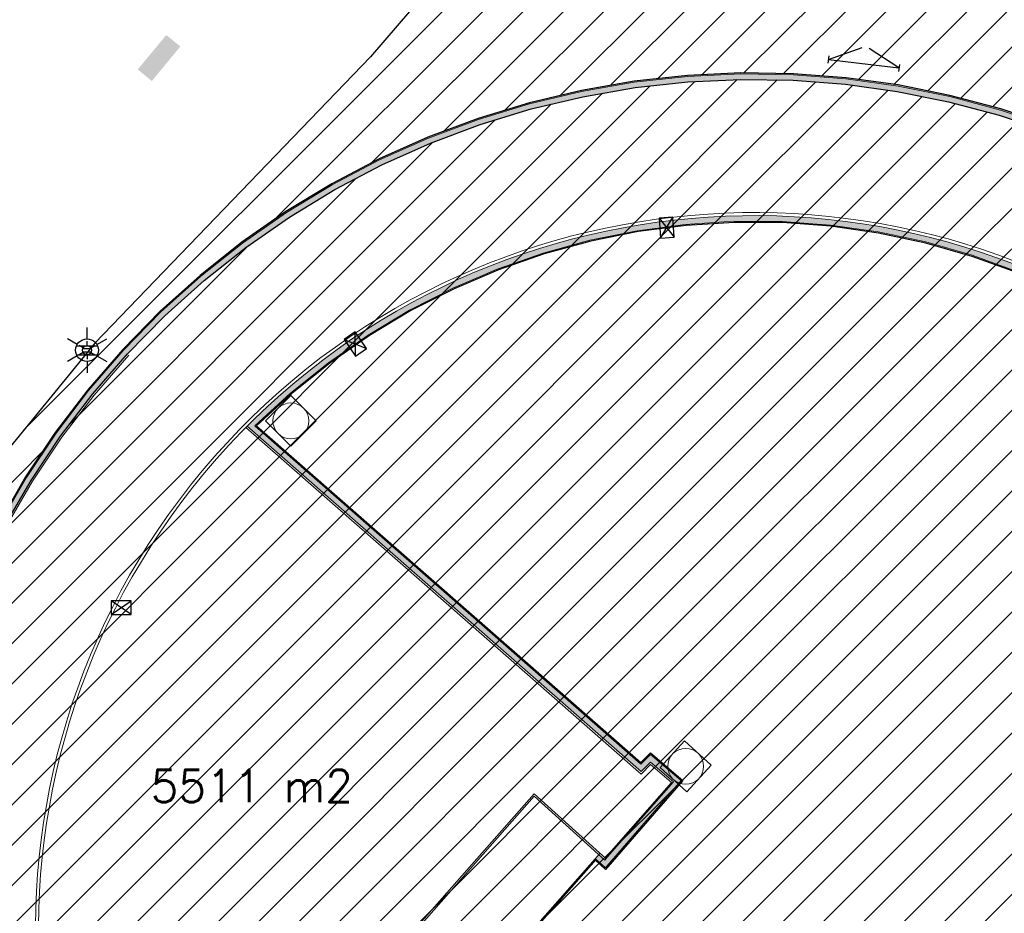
# Model space of a CAD drawing. Header units: metres. Extents: x 102852 to 106916, y 385458 to 392749.
# Tile 12 of 47: x 104953 to 105008, y 388244 to 388294. Entities that reach past the tile are written whole.
import ezdxf
from ezdxf.enums import TextEntityAlignment as Align

# ---------------------------------------------------------------- set-up
doc = ezdxf.new("R2010")
doc.units = ezdxf.units.M
for name, color, linetype, lineweight in [('0-ATLETIEK', 31, 'Continuous', 30), ('0-GRAS OM SPORTVELDEN', 2, 'Continuous', 30), ('0-GRAS SPORTVELDEN', 3, 'Continuous', 30), ('0-VERHARDING', 9, 'Continuous', 30), ('al-ondergrond-A', 252, 'Continuous', 15), ('B-WE-IE-OV-LICHTMAST-S', 40, 'Continuous', 30), ('B-WE-RI-HWA_KOLK_STRAATKOLK-S', 150, 'Continuous', 30), ('B-WE-RI-INSPECTIEPUT_ALGEMEEN-S', 7, 'Continuous', 30), ('X-XX-AL-TEKENBLAD_HULPLIJN-G', 31, 'Continuous', 25)]:
    doc.layers.add(name, color=color, linetype=linetype, lineweight=lineweight)
doc.layers.add('0-BEBOUWING', color=7, linetype='Continuous', lineweight=30, true_color=0x636466)
for name, color, linetype in [('B-10', 60, 'Continuous'), ('B-6', 60, 'Continuous'), ('B10', 60, 'Continuous'), ('goot', 31, 'Continuous'), ('maaitegel', 31, 'Continuous'), ('rubberband', 60, 'Continuous')]:
    doc.layers.add(name, color=color, linetype=linetype)
doc.styles.add('NLCS-ISO', font='NLCS-ISO.ttf')
doc.styles.add('Style-simplex', font='simplex.shx')
pattern_1 = [(44.99999999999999, (0, 0), (-1.122532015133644, 1.122532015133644), [])]

# ---------------------------------------------------------------- blocks, each defined once
blk = doc.blocks.new('B-SRI-PUT_VWA-SO')
at = {"lineweight": 0}
blk.add_circle((0, 0), 1.999999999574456, dxfattribs=at)
blk.add_3dface([(-2.000083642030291, 2.000083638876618), (1.99991635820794, 2.000083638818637), (1.999916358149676, -1.99991636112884), (-2.000083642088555, -1.999916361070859)])
blk.add_3dface([(2.000083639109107, -1.99991635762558), (1.99991635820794, 2.000083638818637), (-2.000083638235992, 1.999916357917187), (-1.999916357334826, -2.000083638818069)], dxfattribs=at)
blk = doc.blocks.new('Straatkolk 300x450')
at = {"layer": 'B-WE-RI-HWA_KOLK_STRAATKOLK-S'}
for p, q in [((-1.125000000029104, -0.7499999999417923), (1.125000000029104, 0.75)), ((1.125000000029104, -0.7499999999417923), (-1.125000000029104, 0.75))]:
    blk.add_line(p, q, dxfattribs=at)
blk.add_3dface([(-1.125000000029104, -0.7499999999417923), (1.125000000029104, -0.7499999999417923), (1.125000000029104, 0.75), (-1.125000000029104, 0.75)], dxfattribs=at)
blk = doc.blocks.new('B-SIE-WEG_LICHTMAST-SO_4')
at = {"ltscale": 0.1}
for p, q in [((8.349587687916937e-10, 1.265625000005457), (1.669846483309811e-09, 2.53125000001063)), ((-1.096064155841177, 0.6328125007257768), (-2.192125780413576, 1.265625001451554)), ((1.096064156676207, 0.6328124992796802), (2.192125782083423, 1.26562499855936)), ((-1.096064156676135, -0.6328124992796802), (-2.192125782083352, -1.26562499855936)), ((1.096064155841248, -0.6328125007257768), (2.192125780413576, -1.265625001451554)), ((-8.349587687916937e-10, -1.265625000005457), (-1.669775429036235e-09, -2.53125000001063))]:
    blk.add_line(p, q, dxfattribs=at)
at = {"flags": 128}
for points in [[(-1.162672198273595, 0.4999999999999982), (1.162672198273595, 0.4999999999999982)], [(-1.162672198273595, -0.4999999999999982), (1.162672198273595, -0.4999999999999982)]]:
    blk.add_lwpolyline(points, dxfattribs=at)
at = {"ltscale": 0.1}
blk.add_circle((0, 0), 1.265625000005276, dxfattribs=at)
at = {"style": 'NLCS-ISO'}
blk.add_attdef('TYPE', text='', height=1.8, dxfattribs=at).set_placement((1.717125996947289e-09, 2.531249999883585), align=Align.BOTTOM_CENTER)
blk = doc.blocks.new('B-SIE-WEG_LICHTMAST-SO_7')
at = {"ltscale": 0.1}
for p, q in [((-1.096064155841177, 0.6328125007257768), (-2.192125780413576, 1.265625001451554)), ((8.349587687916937e-10, 1.265625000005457), (1.669846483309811e-09, 2.53125000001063)), ((1.096064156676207, 0.6328124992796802), (2.192125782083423, 1.26562499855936)), ((-1.096064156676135, -0.6328124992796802), (-2.192125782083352, -1.26562499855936)), ((-8.349587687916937e-10, -1.265625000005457), (-1.669775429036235e-09, -2.53125000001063)), ((1.096064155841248, -0.6328125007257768), (2.192125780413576, -1.265625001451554))]:
    blk.add_line(p, q, dxfattribs=at)
at = {"flags": 128}
for points in [[(-1.162672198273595, 0.4999999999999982), (1.162672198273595, 0.4999999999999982)], [(-1.162672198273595, -0.4999999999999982), (1.162672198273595, -0.4999999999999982)]]:
    blk.add_lwpolyline(points, dxfattribs=at)
at = {"ltscale": 0.1}
blk.add_circle((0, 0), 1.265625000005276, dxfattribs=at)
at = {"style": 'NLCS-ISO'}
blk.add_attdef('TYPE', text='', height=1.8, dxfattribs=at).set_placement((1.688022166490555e-09, 2.53125), align=Align.BOTTOM_CENTER)
blk = doc.blocks.new('wp te handhaven')
at = {"color": 251, "lineweight": 30, "true_color": 0x636466}
blk.add_line((1.164153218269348e-10, 5.820766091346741e-11), (-2.961277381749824, 0.4804542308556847), dxfattribs=at)
for points in [[(-2.985393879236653, 0.3318123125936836), (-2.937160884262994, 0.6290961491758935)], [(-2.961277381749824, 0.4804542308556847), (-1.735595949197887, -0.3945870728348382)], [(1.164153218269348e-10, 5.820766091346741e-11), (-1.439468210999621, -0.4426324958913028)], [(-0.02411649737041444, -0.1486419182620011), (0.02411649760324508, 0.1486419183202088)]]:
    blk.add_lwpolyline(points, dxfattribs=at)

msp = doc.modelspace()

# ---------------------------------------------------------------- hatches: boundary and pattern name
at = {"layer": '0-ATLETIEK'}
h = msp.add_hatch(dxfattribs=at)
h.set_pattern_fill('ANSI31', color=256, scale=0.5)
h.set_pattern_definition(pattern_1)
h.paths.add_polyline_path([(104949.7438130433, 388260.6673797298), (104948.7653660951, 388257.87949818), (104947.9635657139, 388255.0357755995), (104947.3415643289, 388252.1473926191), (104946.9261187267, 388249.4270073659), (104946.6701898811, 388246.6870089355), (104946.5746507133, 388243.9367429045), (104946.639827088, 388241.1855898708), (104946.8654967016, 388238.442933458), (104947.2508898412, 388235.7181283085), (104947.7946920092, 388233.020468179), (104948.4950484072, 388230.3591542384), (104938.4830026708, 388239.1740859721), (104933.4421704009, 388233.4766286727), (104962.6021999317, 388207.8458964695), (105017.7279870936, 388159.3846159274), (105031.7216284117, 388147.0701347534), (105034.2515776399, 388149.9438708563), (105035.262550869, 388149.6220682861), (105037.4019040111, 388149.0218069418), (105039.5670301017, 388148.5224327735), (105042.0415434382, 388148.0804849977), (105044.5360008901, 388147.7702977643), (105046.5483207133, 388147.6172248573), (105048.3663810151, 388147.5527419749), (105050.6453822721, 388147.5704452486), (105051.8428284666, 388147.6236993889), (105053.1585077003, 388147.7172616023), (105053.9947837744, 388147.7959024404), (105056.7183880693, 388148.1563976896), (105059.4165406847, 388148.6740362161), (105062.0801827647, 388149.3470800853), (105064.7003713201, 388150.1732696), (105067.2683092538, 388151.1498308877), (105069.9442710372, 388152.366093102), (105072.539595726, 388153.7453769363), (105075.0446510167, 388155.282527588), (105077.4498464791, 388156.9716601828), (105079.7459739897, 388158.8063079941), (105081.9242429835, 388160.7794471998), (105083.9763141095, 388162.8835237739), (105085.8943311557, 388165.1104824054), (105087.670951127, 388167.4517973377), (105089.2993723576, 388169.8985050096), (105090.8204955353, 388172.5288969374), (105092.1703302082, 388175.2511613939), (105093.3433528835, 388178.0541589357), (105094.3347635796, 388180.9264197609), (105095.1405054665, 388183.8561906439), (105095.7572814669, 388186.8314830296), (105096.1825677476, 388189.84012209), (105096.4146240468, 388192.8697965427), (105096.4525007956, 388195.9081090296), (105096.2960756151, 388198.9422371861), (105095.9996653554, 388201.6594218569), (105095.5458980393, 388204.3547969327), (105094.9363064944, 388207.0192574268), (105094.1729499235, 388209.6438027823), (105093.2584069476, 388212.2195672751), (105092.1957668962, 388214.7378499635), (105090.9886193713, 388217.1901440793), (105089.6410421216, 388219.5681657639), (105088.0679892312, 388221.9936105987), (105086.3488828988, 388224.3178204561), (105084.4902192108, 388226.5320127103), (105082.4990216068, 388228.627820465), (105080.3828143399, 388230.5973241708), (105025.2451092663, 388279.1036482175), (105023.0005584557, 388280.956783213), (105020.646586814, 388282.6687806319), (105018.1920557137, 388284.2331957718), (105015.646205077, 388285.644139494), (105013.0186185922, 388286.8963003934), (105010.3191876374, 388287.9849647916), (105007.5580740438, 388288.9060344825), (105004.7456718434, 388289.6560421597), (105001.8925681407, 388290.232164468), (104999.0095032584, 388290.6322326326), (104996.107330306, 388290.8547406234), (104993.1969743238, 388290.8988508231), (104990.2439512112, 388290.7608743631), (104987.3052555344, 388290.4392367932), (104984.392298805, 388289.9351870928), (104981.5163925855, 388289.2506825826), (104978.6887045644, 388288.3883813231), (104975.9202151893, 388287.3516317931), (104973.2216750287, 388286.1444598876), (104970.6035630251, 388284.7715532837), (104968.0760458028, 388283.2382432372), (104965.6489381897, 388281.5504838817), (104963.3316651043, 388279.7148291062), (104961.1332249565, 388277.7384071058), (104959.0621547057, 388275.628892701), (104957.1277161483, 388273.3956015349), (104955.3370460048, 388271.0454648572), (104953.6971846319, 388268.5877226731), (104952.2145794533, 388266.0320380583), (104950.8950596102, 388263.3884591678)])
h.paths.add_polyline_path([(105017.9179672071, 388274.838222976), (105018.5100800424, 388274.3524241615), (105010.488374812, 388265.1560810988), (105019.1386071, 388257.5287297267), (105020.4404878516, 388258.9895155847), (105062.0300421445, 388222.3925770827), (105060.7118239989, 388220.9202221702), (105069.4417059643, 388213.1704279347), (105077.5706476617, 388222.310375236, -0.9347140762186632), (105024.4823464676, 388164.1580368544), (105029.0173703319, 388169.3399362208), (105025.9474261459, 388172.0495535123), (105021.3506736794, 388166.8483814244), (104967.8759596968, 388213.8449157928, -0.09011190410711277), (104959.1133845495, 388224.9073030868), (104961.9628580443, 388228.1752702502), (104997.1106012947, 388197.2577247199), (104995.5283060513, 388195.3847582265), (105003.1630090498, 388188.8650221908), (105007.7950005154, 388194.163163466), (105000.1908605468, 388200.8450008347), (104998.5948834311, 388198.9695238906), (104966.8892727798, 388226.8405190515), (104985.0963307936, 388247.4513061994), (104985.6649884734, 388246.9369810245), (104989.960834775, 388251.8912156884), (104988.1592741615, 388253.4217211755), (104987.6230566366, 388252.8833062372), (104966.2457651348, 388271.6162803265), (104968.2246452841, 388273.4359484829), (104970.3228018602, 388275.1166917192), (104972.5305014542, 388276.6507130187), (104974.8375024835, 388278.0308960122), (104977.2331027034, 388279.2508379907), (104979.7061888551, 388280.304879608), (104982.2452882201, 388281.1881311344), (104984.8386218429, 388281.8964951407), (104987.4741591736, 388282.4266855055), (104990.1396738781, 388282.7762426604), (104992.8228005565, 388282.9435449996), (104995.5110921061, 388282.9278164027), (104998.1920774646, 388282.7291298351), (105000.853319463, 388282.3484070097), (105003.4824725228, 388281.7874141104), (105006.0673399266, 388281.0487535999), (105008.5959303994, 388280.1358521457), (105011.0565137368, 388279.0529447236), (105013.4376752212, 388277.8050549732), (105015.7283685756, 388276.3979718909)], flags=16)
h.paths.add_polyline_path([(105050.4773519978, 388161.6544776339), (105060.1030315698, 388183.3633542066), (105061.8824956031, 388182.5763615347), (105062.9436909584, 388184.5594623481), (105064.5963696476, 388183.6137036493), (105066.1811507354, 388182.5581112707), (105067.6907464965, 388181.3975394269), (105069.11821495, 388180.1373250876), (105070.4569917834, 388178.7832634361), (105071.6509798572, 388177.4034144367), (105072.7528265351, 388175.9489301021), (105073.3774078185, 388175.0006165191), (105073.9570461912, 388174.0241843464), (105074.0080827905, 388173.938210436), (105073.9213914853, 388173.8894424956), (105051.6223007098, 388160.4909134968, -2.223757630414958)], flags=0)
h.paths.add_polyline_path([(105058.1556224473, 388173.0475224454), (105069.2556224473, 388173.0475224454), (105069.2556224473, 388175.7475224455), (105058.1556224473, 388175.7475224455)], flags=8)
h.paths.add_polyline_path([(105064.3372054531, 388193.1298246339), (105069.6018793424, 388202.5995620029), (105082.9029180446, 388195.1834246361), (105077.6322386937, 388185.7526864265)], flags=0)
h.paths.add_polyline_path([(105068.2286264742, 388192.7525870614), (105079.3286264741, 388192.7525870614), (105079.3286264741, 388195.4525870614), (105068.2286264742, 388195.4525870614)], flags=8)
h.paths.add_polyline_path([(105070.3390539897, 388195.5601786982), (105077.8390539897, 388195.5601786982), (105077.8390539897, 388197.3601786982), (105070.3390539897, 388197.3601786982)], flags=8)
h.paths.add_polyline_path([(105013.9800557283, 388218.4411915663), (105027.1371985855, 388218.4411915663), (105027.1371985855, 388221.1411915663), (105013.9800557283, 388221.1411915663)], flags=8)
at = {"layer": '0-BEBOUWING', "ltscale": 0.2}
msp.add_hatch(color=256, dxfattribs=at).paths.add_polyline_path([(104959.6350000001, 388291.453), (104960.4160000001, 388290.805), (104962.0060000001, 388292.729), (104961.2205672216, 388293.3639999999), (104959.6350000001, 388291.453), (104961.2110000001, 388291.767), (104962.0060000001, 388292.729)])
at = {"layer": '0-GRAS OM SPORTVELDEN', "ltscale": 0.2}
h = msp.add_hatch(dxfattribs=at)
h.set_pattern_fill('ANSI31', color=256, scale=0.5)
h.set_pattern_definition(pattern_1)
h.paths.add_polyline_path([(105067.6641460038, 388150.921833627), (105073.6195319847, 388145.6805127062), (105073.5676485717, 388145.6215608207), (105073.6720000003, 388145.5300000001), (105071.0350972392, 388142.6172979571), (105071.0813859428, 388142.5762335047), (105071.3510000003, 388142.347), (105071.3457225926, 388142.3417305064), (105072.1480000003, 388141.63), (105101.0680000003, 388172.737), (105108.5350000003, 388185.584), (105118.8030000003, 388203.572), (105116.5560000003, 388206.183), (105105.2830000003, 388216.058), (105068.9620000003, 388247.964), (105041.0390000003, 388272.612), (105028.4800000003, 388284.381), (105012.7060000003, 388305.132), (104993.4690000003, 388321.613), (104991.6410000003, 388317.403), (104992.7560000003, 388316.667), (104992.9250000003, 388315.588), (104987.2010000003, 388309.1660000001), (104972.5930000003, 388292.144), (104957.2420000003, 388276.217), (104944.7570000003, 388260.964), (104926.9110000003, 388240.402), (104923.9532284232, 388240.8283758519), (104921.4060000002, 388239.987), (104920.7360000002, 388239.176), (104920.9970000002, 388238.933), (104921.5530000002, 388238.295), (104920.8568048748, 388237.5318465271), (104923.5440000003, 388235.132), (104958.0790000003, 388205.158), (104976.5390000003, 388188.711), (104992.1470000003, 388175.346), (104994.3020000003, 388170.136), (104996.1224008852, 388168.519644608), (104998.2977656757, 388171.060483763), (105002.9250000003, 388167.032), (105002.9970000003, 388167.105), (105004.4380000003, 388165.874), (105005.5577497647, 388167.1471901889), (105004.7887121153, 388167.8353893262), (104930.3856429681, 388233.2428408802), (104938.2808429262, 388242.2692032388), (104943.2476247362, 388237.9337462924), (104946.269860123, 388241.372828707), (104946.2163013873, 388244.1509229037), (104946.3201732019, 388246.8511716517), (104946.5774935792, 388249.5411379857), (104946.987429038, 388252.2121088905), (104947.6141510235, 388255.1224320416), (104948.4220298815, 388257.9877580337), (104949.4078895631, 388260.7968222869), (104950.5678543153, 388263.5385814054), (104951.8973639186, 388266.202256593), (104953.3911916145, 388268.7773760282), (104955.0434646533, 388271.2538160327), (104956.8476873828, 388273.6218408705), (104958.796766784, 388275.8721410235), (104960.8843201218, 388277.9984948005), (104963.0994431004, 388279.9899148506), (104965.4343007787, 388281.8394994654), (104967.8798264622, 388283.5400663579), (104970.4265237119, 388285.0850119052), (104973.0645032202, 388286.4683367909), (104975.7835212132, 388287.6846693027), (104978.5730192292, 388288.7292861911), (104981.4221651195, 388289.5981310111), (104984.3198951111, 388290.2878298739), (104987.2549567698, 388290.7957045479), (104990.2159526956, 388291.1197828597), (104993.1913847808, 388291.258806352), (104996.1238259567, 388291.2143614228), (104999.0480220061, 388290.9901649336), (105001.952964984, 388290.5870608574), (105004.8277194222, 388290.0065666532), (105007.6614634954, 388289.2508675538), (105010.443529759, 388288.3228083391), (105013.1634453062, 388287.225882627), (105015.8109711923, 388285.9642197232), (105018.3761409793, 388284.5425690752), (105020.8492982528, 388282.9662823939), (105023.2211329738, 388281.2412935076), (105025.4829426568, 388279.3738970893), (105080.6208045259, 388230.8674361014), (105082.7522638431, 388228.8836848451), (105084.7587039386, 388226.7718338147), (105086.6315955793, 388224.5406920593), (105088.3638615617, 388222.1986905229), (105089.9489560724, 388219.7546790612), (105091.3068489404, 388217.3584537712), (105092.5232371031, 388214.8873874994), (105093.5940115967, 388212.3498275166), (105094.5155553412, 388209.7543457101), (105095.2847553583, 388207.1097096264), (105095.8990132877, 388204.4248528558), (105096.3562541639, 388201.7088448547), (105096.6549334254, 388198.9708603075), (105096.8124269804, 388195.9151371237), (105096.7742631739, 388192.8537980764), (105096.5404481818, 388189.8011625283), (105096.1119387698, 388186.7697217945), (105095.4904883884, 388183.7718804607), (105094.6786399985, 388180.819905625), (105093.679715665, 388177.9258767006), (105092.4978029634, 388175.1016359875), (105091.1377382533, 388172.3587402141), (105089.6050868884, 388169.7084132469), (105088.068097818, 388167.3896655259), (105086.3989851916, 388165.1641342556), (105084.603388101, 388163.0393383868), (105082.6873729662, 388161.0224565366), (105080.6574130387, 388159.120302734), (105078.6419342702, 388157.4407281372), (105076.5748179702, 388155.8923779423), (105074.4271882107, 388154.4577893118), (105072.2052988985, 388153.1411397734), (105069.9156201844, 388151.9462634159)])
at = {"layer": '0-GRAS SPORTVELDEN', "ltscale": 0.2}
h = msp.add_hatch(dxfattribs=at)
h.set_pattern_fill('ANSI31', color=256, scale=0.5, style=0)
h.set_pattern_definition(pattern_1)
h.paths.add_polyline_path([(105018.5100800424, 388274.3524241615), (105017.9179672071, 388274.838222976), (105015.7283685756, 388276.3979718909), (105013.4376752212, 388277.8050549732), (105011.0565137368, 388279.0529447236), (105008.5959303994, 388280.1358521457), (105006.0673399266, 388281.0487535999), (105003.4824725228, 388281.7874141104), (105000.853319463, 388282.3484070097), (104998.1920774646, 388282.7291298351), (104995.5110921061, 388282.9278164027), (104992.8228005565, 388282.9435449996), (104990.1396738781, 388282.7762426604), (104987.4741591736, 388282.4266855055), (104984.8386218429, 388281.8964951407), (104982.2452882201, 388281.1881311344), (104979.7061888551, 388280.304879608), (104977.2331027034, 388279.2508379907), (104974.8375024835, 388278.0308960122), (104972.5305014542, 388276.6507130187), (104970.3228018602, 388275.1166917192), (104968.2246452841, 388273.4359484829), (104966.2457651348, 388271.6162803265), (104987.6230566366, 388252.8833062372), (104988.1592741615, 388253.4217211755), (104989.960834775, 388251.8912156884), (104985.6649884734, 388246.9369810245), (104985.0963307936, 388247.4513061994), (104966.8892727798, 388226.8405190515), (104998.5948834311, 388198.9695238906), (105000.1908605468, 388200.8450008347), (105007.7950005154, 388194.163163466), (105003.1630090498, 388188.8650221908), (104995.5283060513, 388195.3847582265), (104997.1106012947, 388197.2577247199), (104961.9628580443, 388228.1752702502), (104959.1133845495, 388224.9073030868, 0.09011190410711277), (104967.8759596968, 388213.8449157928), (105021.3506736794, 388166.8483814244), (105025.9474261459, 388172.0495535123), (105029.0173703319, 388169.3399362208), (105024.4823464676, 388164.1580368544, 0.9347140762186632), (105077.5706476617, 388222.310375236), (105069.4417059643, 388213.1704279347), (105060.7118239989, 388220.9202221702), (105062.0300421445, 388222.3925770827), (105020.4404878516, 388258.9895155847), (105019.1386071, 388257.5287297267), (105010.488374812, 388265.1560810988)])
h.paths.add_polyline_path([(105050.4773519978, 388161.6544776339), (105060.1030315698, 388183.3633542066), (105061.8824956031, 388182.5763615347), (105062.9436909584, 388184.5594623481), (105064.5963696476, 388183.6137036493), (105066.1811507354, 388182.5581112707), (105067.6907464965, 388181.3975394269), (105069.11821495, 388180.1373250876), (105070.4569917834, 388178.7832634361), (105071.6509798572, 388177.4034144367), (105072.7528265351, 388175.9489301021), (105073.3774078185, 388175.0006165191), (105073.9570461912, 388174.0241843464), (105074.0080827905, 388173.938210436), (105073.9213914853, 388173.8894424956), (105051.6223007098, 388160.4909134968, -2.223757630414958)], flags=16)
h.paths.add_polyline_path([(105064.3372054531, 388193.1298246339), (105069.6018793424, 388202.5995620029), (105082.9029180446, 388195.1834246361), (105077.6322386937, 388185.7526864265)], flags=16)
at = {"layer": '0-VERHARDING', "ltscale": 0.2}
h = msp.add_hatch(color=256, dxfattribs=at)
h.paths.add_polyline_path([(105013.9440773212, 388159.6424036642), (105010.8413872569, 388156.1243326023), (105033.3592139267, 388135.9414858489), (105039.0333110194, 388142.3892805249), (105048.368461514, 388134.1745877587), (105053.7855993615, 388140.3313464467), (105056.8139725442, 388137.6667705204), (105059.6685182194, 388140.9111703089), (105061.1193402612, 388139.6345693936), (105067.5296745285, 388146.9362712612), (105071.5903958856, 388143.374931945), (105073.6195319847, 388145.6805127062), (105067.6641460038, 388150.921833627), (105069.9156201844, 388151.9462634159), (105072.2052988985, 388153.1411397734), (105074.4271882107, 388154.4577893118), (105076.5748179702, 388155.8923779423), (105078.6419342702, 388157.4407281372), (105080.6574130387, 388159.120302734), (105082.6873729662, 388161.0224565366), (105084.603388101, 388163.0393383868), (105086.3989851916, 388165.1641342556), (105088.068097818, 388167.3896655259), (105089.6050868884, 388169.7084132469), (105091.1377382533, 388172.3587402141), (105092.4978029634, 388175.1016359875), (105093.679715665, 388177.9258767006), (105094.6786399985, 388180.819905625), (105095.4904883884, 388183.7718804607), (105096.1119387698, 388186.7697217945), (105096.5404481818, 388189.8011625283), (105096.7742631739, 388192.8537980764), (105096.8124269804, 388195.9151371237), (105096.6549334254, 388198.9708603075), (105096.3562541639, 388201.7088448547), (105095.8990132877, 388204.4248528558), (105095.2847553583, 388207.1097096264), (105094.5155553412, 388209.7543457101), (105093.5940115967, 388212.3498275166), (105092.5232371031, 388214.8873874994), (105091.3068489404, 388217.3584537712), (105089.9489560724, 388219.7546790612), (105088.3638615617, 388222.1986905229), (105086.6315955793, 388224.5406920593), (105084.7587039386, 388226.7718338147), (105082.7522638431, 388228.8836848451), (105080.6208045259, 388230.8674361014), (105025.4829426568, 388279.3738970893), (105023.2211329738, 388281.2412935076), (105020.8492982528, 388282.9662823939), (105018.3761409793, 388284.5425690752), (105015.8109711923, 388285.9642197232), (105013.1634453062, 388287.225882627), (105010.443529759, 388288.3228083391), (105007.6614634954, 388289.2508675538), (105004.8277194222, 388290.0065666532), (105001.952964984, 388290.5870608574), (104999.0480220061, 388290.9901649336), (104996.1238259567, 388291.2143614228), (104993.1913847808, 388291.258806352), (104990.2159526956, 388291.1197828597), (104987.2549567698, 388290.7957045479), (104984.3198951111, 388290.2878298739), (104981.4221651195, 388289.5981310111), (104978.5730192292, 388288.7292861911), (104975.7835212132, 388287.6846693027), (104973.0645032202, 388286.4683367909), (104970.4265237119, 388285.0850119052), (104967.8798264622, 388283.5400663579), (104965.4343007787, 388281.8394994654), (104963.0994431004, 388279.9899148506), (104960.8843201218, 388277.9984948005), (104958.796766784, 388275.8721410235), (104956.8476873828, 388273.6218408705), (104955.0434646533, 388271.2538160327), (104953.3911916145, 388268.7773760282), (104951.8973639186, 388266.202256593), (104950.5678543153, 388263.5385814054), (104949.4078895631, 388260.7968222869), (104948.4220298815, 388257.9877580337), (104947.6141510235, 388255.1224320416), (104946.987429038, 388252.2121088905), (104946.5774935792, 388249.5411379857), (104946.3201732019, 388246.8511716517), (104946.2163013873, 388244.1509229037), (104946.269860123, 388241.372828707), (104943.2476247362, 388237.9337462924), (104938.2808429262, 388242.2692032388), (104930.3856429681, 388233.2428408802), (105004.7887121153, 388167.8353893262)])
h.paths.add_polyline_path([(104948.7653660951, 388257.87949818), (104949.7438130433, 388260.6673797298), (104950.8950596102, 388263.3884591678), (104952.2145794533, 388266.0320380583), (104953.6971846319, 388268.5877226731), (104955.3370460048, 388271.0454648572), (104957.1277161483, 388273.3956015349), (104959.0621547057, 388275.628892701), (104961.1332249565, 388277.7384071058), (104963.3316651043, 388279.7148291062), (104965.6489381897, 388281.5504838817), (104968.0760458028, 388283.2382432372), (104970.6035630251, 388284.7715532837), (104973.2216750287, 388286.1444598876), (104975.9202151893, 388287.3516317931), (104978.6887045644, 388288.3883813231), (104981.5163925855, 388289.2506825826), (104984.392298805, 388289.9351870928), (104987.3052555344, 388290.4392367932), (104990.2439512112, 388290.7608743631), (104993.1969743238, 388290.8988508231), (104996.107330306, 388290.8547406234), (104999.0095032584, 388290.6322326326), (105001.8925681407, 388290.232164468), (105004.7456718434, 388289.6560421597), (105007.5580740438, 388288.9060344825), (105010.3191876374, 388287.9849647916), (105013.0186185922, 388286.8963003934), (105015.646205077, 388285.644139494), (105018.1920557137, 388284.2331957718), (105020.646586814, 388282.6687806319), (105023.0005584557, 388280.956783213), (105025.2451092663, 388279.1036482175), (105080.3828143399, 388230.5973241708), (105082.4990216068, 388228.627820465), (105084.4902192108, 388226.5320127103), (105086.3488828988, 388224.3178204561), (105088.0679892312, 388221.9936105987), (105089.6410421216, 388219.5681657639), (105090.9886193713, 388217.1901440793), (105092.1957668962, 388214.7378499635), (105093.2584069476, 388212.2195672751), (105094.1729499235, 388209.6438027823), (105094.9363064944, 388207.0192574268), (105095.5458980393, 388204.3547969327), (105095.9996653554, 388201.6594218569), (105096.2960756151, 388198.9422371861), (105096.4525007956, 388195.9081090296), (105096.4146240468, 388192.8697965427), (105096.1825677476, 388189.84012209), (105095.7572814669, 388186.8314830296), (105095.1405054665, 388183.8561906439), (105094.3347635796, 388180.9264197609), (105093.3433528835, 388178.0541589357), (105092.1703302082, 388175.2511613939), (105090.8204955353, 388172.5288969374), (105089.2993723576, 388169.8985050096), (105087.670951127, 388167.4517973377), (105085.8943311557, 388165.1104824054), (105083.9763141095, 388162.8835237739), (105081.9242429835, 388160.7794471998), (105079.7459739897, 388158.8063079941), (105077.4498464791, 388156.9716601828), (105075.0446510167, 388155.282527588), (105072.539595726, 388153.7453769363), (105069.9442710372, 388152.366093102), (105067.2683092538, 388151.1498308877), (105064.7003713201, 388150.1732696), (105062.0801827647, 388149.3470800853), (105059.4165406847, 388148.6740362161), (105056.7183880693, 388148.1563976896), (105053.9947837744, 388147.7959024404), (105053.1585077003, 388147.7172616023), (105051.8428284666, 388147.6236993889), (105050.6453822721, 388147.5704452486), (105048.3663810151, 388147.5527419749), (105046.5483207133, 388147.6172248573), (105044.5360008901, 388147.7702977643), (105042.0415434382, 388148.0804849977), (105039.5670301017, 388148.5224327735), (105037.4019040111, 388149.0218069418), (105035.262550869, 388149.6220682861), (105034.2515776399, 388149.9438708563), (105031.7216284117, 388147.0701347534), (105017.7279870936, 388159.3846159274), (104962.6021999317, 388207.8458964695), (104933.4421704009, 388233.4766286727), (104938.4830026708, 388239.1740859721), (104948.4950484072, 388230.3591542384), (104947.7946920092, 388233.020468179), (104947.2508898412, 388235.7181283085), (104946.8654967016, 388238.442933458), (104946.639827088, 388241.1855898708), (104946.5746507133, 388243.9367429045), (104946.6701898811, 388246.6870089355), (104946.9261187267, 388249.4270073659), (104947.3415643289, 388252.1473926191), (104947.9635657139, 388255.0357755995)], flags=16)
at = {"layer": 'maaitegel', "linetype": 'Continuous', "lineweight": 9}
h = msp.add_hatch(color=256, dxfattribs=at)
edge = h.paths.add_edge_path()
edge.add_line((105025.4431153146, 388279.329021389), (105025.2451092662, 388279.1036482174))
edge.add_arc((104993.933556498, 388243.4644139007), 47.440155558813, 48.698439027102, 90.88964180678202)
edge.add_arc((104993.9335564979, 388243.4644139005), 47.440155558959, 90.88964180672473, 137.3123593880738)
edge.add_line((104959.0621547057, 388275.6288927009), (104958.8416371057, 388275.8322924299))
edge.add_arc((104993.9335564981, 388243.4644139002), 47.740154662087, 90.88964180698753, 137.3123593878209, ccw=False)
edge.add_arc((104993.9335564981, 388243.4644139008), 47.740154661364, 48.69843902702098, 90.88964180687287, ccw=False)
h = msp.add_hatch(color=256, dxfattribs=at)
edge = h.paths.add_edge_path()
edge.add_line((104965.7168462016, 388271.5980805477), (104987.6392861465, 388252.3801371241))
edge.add_line((104987.6392861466, 388252.3801371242), (104988.1621898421, 388252.9051836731))
edge.add_line((104988.1621898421, 388252.9051836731), (104989.4446908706, 388251.8156422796))
edge.add_line((104989.4446908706, 388251.8156422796), (104985.7586666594, 388247.6152394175))
edge.add_line((104985.7586666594, 388247.6152394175), (104985.6228638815, 388247.460485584))
edge.add_line((104985.6228638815, 388247.460485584), (104985.29071109, 388247.7609027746))
edge.add_line((104985.2907110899, 388247.7609027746), (104985.0916116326, 388247.5355294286))
edge.add_line((104985.0916116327, 388247.5355294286), (104985.1365780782, 388247.4958051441))
edge.add_line((104985.1365780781, 388247.495805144), (104985.6597955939, 388247.0225785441))
edge.add_line((104985.659795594, 388247.0225785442), (104985.7406443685, 388247.1158183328))
edge.add_line((104985.7406443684, 388247.1158183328), (104989.8757965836, 388251.8847306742))
edge.add_line((104989.8757965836, 388251.8847306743), (104988.1626718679, 388253.3401059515))
edge.add_line((104988.162671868, 388253.3401059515), (104987.6258482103, 388252.8010823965))
edge.add_line((104987.6258482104, 388252.8010823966), (104966.1732153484, 388271.6000783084))
edge.add_line((104966.1732153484, 388271.6000783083), (104966.157683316, 388271.6136890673))
edge.add_arc((104993.9361523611, 388243.4889660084), 39.530284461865, 48.68117909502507, 134.6451250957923, ccw=False)
edge.add_line((105020.0359599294, 388273.1780790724), (105020.2340344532, 388273.4033932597))
edge.add_arc((104993.936152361, 388243.4889660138), 39.830284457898, 48.68117908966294, 135.1120838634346)
h = msp.add_hatch(color=256, dxfattribs=at)
edge = h.paths.add_edge_path()
edge.add_line((104948.4950484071, 388230.359154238), (104948.076058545, 388230.7280465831))
edge.add_arc((104993.6942981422, 388243.6766854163), 47.420365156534, 169.6437861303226, 195.8464787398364, ccw=False)
edge.add_arc((104993.6942981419, 388243.6766854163), 47.420365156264, 137.3060746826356, 169.6437861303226, ccw=False)
edge.add_line((104958.8409703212, 388275.8315695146), (104959.0619880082, 388275.6287119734))
edge.add_line((104959.0619880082, 388275.6287119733), (104959.0621547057, 388275.6288927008))
edge.add_arc((104993.694301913, 388243.676685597), 47.120368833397, 137.3048420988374, 169.6437871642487)
edge.add_arc((104993.6943019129, 388243.6766855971), 47.120368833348, 169.6437871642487, 196.4171093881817)

# ---------------------------------------------------------------- linework, layer by layer
at = {"layer": 'B-10', "linetype": 'Continuous', "lineweight": 9}
for p, q in [((104987.6439263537, 388252.2430849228), (104988.1678526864, 388252.7691582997)), ((104988.1678526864, 388252.7691582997), (104989.3329913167, 388251.7793214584)), ((104962.850071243, 388229.7846125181), (104981.689078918, 388251.1532509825)), ((104981.689078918, 388251.1532509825), (104985.3205389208, 388247.8687595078))]:
    msp.add_line(p, q, dxfattribs=at)
at = {"layer": 'B-10', "linetype": 'Continuous', "lineweight": 9, "extrusion": (0.0003173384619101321, 0.0001419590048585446, 0.9999999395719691), "elevation": 88.34976916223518}
msp.add_lwpolyline([(104993.1917162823, 388290.8902212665), (104990.2386930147, 388290.7522448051), (104987.2999971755, 388290.430607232), (104984.3870402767, 388289.9265575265), (104981.5111338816, 388289.2420530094), (104978.6834456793, 388288.3797517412), (104975.9149561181, 388287.3430022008), (104973.2164157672, 388286.1358302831), (104970.5983035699, 388284.7629236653), (104968.0707861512, 388283.2296136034), (104965.6436783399, 388281.5418542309), (104963.3264050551, 388279.706199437), (104961.1279647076, 388277.7297774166), (104959.0568942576, 388275.6202629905)], dxfattribs=at)
at = {"layer": 'B-10', "linetype": 'Continuous', "lineweight": 9, "extrusion": (-0.00283048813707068, 0.00104175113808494, 0.9999954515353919), "elevation": 107.2304876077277}
msp.add_lwpolyline([(105024.824431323, 388279.2026299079), (105022.5798660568, 388281.0557659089), (105020.2258799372, 388282.7677642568), (105017.7713343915, 388284.3321802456), (105015.225469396, 388285.7431247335), (105012.5978686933, 388286.9952863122), (105009.8984237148, 388288.0839513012), (105007.1372963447, 388289.0050214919), (105004.3248806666, 388289.755029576), (105001.471763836, 388290.331152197), (104998.5886862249, 388290.7312205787), (104995.6865009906, 388290.9537286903), (104992.7761332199, 388290.997838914)], dxfattribs=at)
at = {"layer": 'B-10', "linetype": 'Continuous', "lineweight": 9, "extrusion": (-0.0008168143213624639, -0.001636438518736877, 0.9999983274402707), "elevation": -721.1982600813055}
msp.add_lwpolyline([(104959.0270781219, 388274.9685832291), (104957.092635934, 388272.7352890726), (104955.3019620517, 388270.3851492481), (104953.6620968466, 388267.9274037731), (104952.1794877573, 388265.3717157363), (104950.8599639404, 388262.7281333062), (104949.7087133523, 388260.0070502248), (104948.7302623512, 388257.219164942), (104947.9284579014, 388254.3754385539), (104947.3064524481, 388251.4870517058)], dxfattribs=at)
at = {"layer": 'B-10', "linetype": 'Continuous', "lineweight": 9, "extrusion": (-0.0008185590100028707, -0.001639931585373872, 0.9999983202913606), "elevation": -722.7376025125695}
msp.add_lwpolyline([(104959.1004340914, 388274.8979614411), (104957.1692461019, 388272.6700043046), (104955.3816908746, 388270.3252384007), (104953.7448161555, 388267.8729083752), (104952.2650756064, 388265.3226829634), (104950.9483033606, 388262.6846168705), (104949.7996910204, 388259.9691111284), (104948.8237671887, 388257.1868720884), (104948.0243796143, 388254.3488692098), (104947.4046800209, 388251.4662918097)], dxfattribs=at)
at = {"layer": 'B-6', "linetype": 'Continuous', "lineweight": 0}
msp.add_line((104966.157683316, 388271.6136890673), (104966.1732153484, 388271.6000783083), dxfattribs=at)
at = {"layer": 'B-6', "linetype": 'Continuous', "lineweight": 9}
for p, q in [((104966.2457651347, 388271.6162803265), (104987.6230566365, 388252.8833062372)), ((104987.6258482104, 388252.8010823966), (104966.1732153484, 388271.6000783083)), ((104987.6230566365, 388252.8833062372), (104988.1592741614, 388253.4217211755)), ((104987.6258482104, 388252.8010823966), (104988.162671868, 388253.3401059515)), ((104988.1592741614, 388253.4217211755), (104989.9608347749, 388251.8912156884)), ((104988.162671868, 388253.3401059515), (104989.8757965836, 388251.8847306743)), ((104985.6649884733, 388246.9369810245), (104989.9608347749, 388251.8912156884)), ((104989.8757965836, 388251.8847306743), (104985.7406443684, 388247.1158183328)), ((104966.8044843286, 388226.8351662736), (104985.3515443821, 388247.8297638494)), ((104985.1365780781, 388247.495805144), (104985.0916116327, 388247.5355294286)), ((104966.8892727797, 388226.8405190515), (104985.1365780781, 388247.495805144)), ((104985.0963307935, 388247.4513061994), (104985.6649884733, 388246.9369810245)), ((104985.1365780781, 388247.495805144), (104985.659795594, 388247.0225785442)), ((104985.7406443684, 388247.1158183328), (104985.659795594, 388247.0225785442))]:
    msp.add_line(p, q, dxfattribs=at)
at = {"layer": 'B-6', "linetype": 'Continuous', "lineweight": 9, "extrusion": (0.0003149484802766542, 0.0001408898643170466, 0.9999999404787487), "elevation": 87.68374848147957}
msp.add_lwpolyline([(104993.186205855, 388291.2503063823), (104990.210773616, 388291.1112828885), (104987.249777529, 388290.7872045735), (104984.3147157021, 388290.2793298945), (104981.4169855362, 388289.5896310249), (104978.5678394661, 388288.7207861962), (104975.7783412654, 388287.6761692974), (104973.0593230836, 388286.4598367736), (104970.4213433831, 388285.0765118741), (104967.8746459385, 388283.5315663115), (104965.4291200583, 388281.8309994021), (104963.0942621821, 388279.9814147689), (104960.8791390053, 388277.9899946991), (104958.7923522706, 388275.8644722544)], dxfattribs=at)
at = {"layer": 'B-6', "linetype": 'Continuous', "lineweight": 9, "extrusion": (0.0003153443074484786, 0.000141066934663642, 0.9999999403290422), "elevation": 87.79405438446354}
msp.add_lwpolyline([(104993.187124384, 388291.1902923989), (104990.2154269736, 388291.0514434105), (104987.2581475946, 388290.7277718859), (104984.3267699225, 388290.2205347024), (104981.4326770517, 388289.5317015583), (104978.587107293, 388288.663947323), (104975.8011105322, 388287.6206416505), (104973.0855053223, 388286.4058358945), (104970.4508368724, 388285.0242473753), (104967.9073360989, 388283.481241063), (104965.4648798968, 388281.782808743), (104963.132952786, 388279.9355457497), (104960.9206100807, 388277.946625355), (104958.8364427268, 388275.8237709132)], dxfattribs=at)
at = {"layer": 'B-6', "linetype": 'Continuous', "lineweight": 9, "extrusion": (-0.002809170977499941, 0.00103390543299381, 0.9999955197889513), "elevation": 106.4226160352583}
msp.add_lwpolyline([(105025.0683505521, 388279.4715928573), (105022.8067526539, 388281.3387913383), (105020.4349035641, 388283.0637811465), (105017.961731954, 388284.6400686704), (105015.3965479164, 388286.0617200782), (105012.7490079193, 388287.3233836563), (105010.0290784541, 388288.4203099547), (105007.2469985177, 388289.3483696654), (105004.4132410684, 388290.1040691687), (105001.5384736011, 388290.6845636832), (104998.6335179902, 388291.0876679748), (104995.7093097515, 388291.3118645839), (104992.7768568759, 388291.3563095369)], dxfattribs=at)
at = {"layer": 'B-6', "linetype": 'Continuous', "lineweight": 9, "extrusion": (-0.002812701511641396, 0.001035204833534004, 0.9999955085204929), "elevation": 106.5564151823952}
msp.add_lwpolyline([(105025.0277072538, 388279.4267633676), (105022.7689481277, 388281.2916181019), (105020.4000761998, 388283.0144426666), (105017.9300089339, 388284.5887516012), (105015.3680447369, 388286.0086185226), (105012.7238279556, 388287.268698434), (105010.0073125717, 388288.3642478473), (105007.2287247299, 388289.2911426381), (105004.3985242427, 388290.0458935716), (105001.5273652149, 388290.6256594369), (104998.6260559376, 388291.0282577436), (104995.7055181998, 388291.2521729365), (104992.7767461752, 388291.2965621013)], dxfattribs=at)
at = {"layer": 'B-6', "linetype": 'Continuous', "lineweight": 9}
for points in [[(105020.0359283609, 388273.1781068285), (105017.9520909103, 388274.8876616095), (105015.7565998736, 388276.4512392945), (105013.4596624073, 388277.861570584), (105011.0719573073, 388279.1120986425), (105008.6045853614, 388280.1970095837), (105006.0690177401, 388281.111259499), (105003.4770426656, 388281.8505979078), (105000.8407106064, 388282.4115875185), (104998.1722782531, 388282.7916202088), (104995.4841515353, 388282.9889291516), (104992.7888279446, 388283.002597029), (104990.0988384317, 388282.832560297), (104987.4266891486, 388282.479609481), (104984.7848033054, 388281.9453855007), (104982.185463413, 388281.232372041), (104979.6407541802, 388280.343884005), (104977.1625063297, 388279.2840521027), (104974.7622415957, 388278.0578036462), (104972.4511191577, 388276.6708396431), (104970.2398837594, 388275.1296082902), (104968.1388157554, 388273.441274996), (104966.157683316, 388271.6136890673)], [(105019.996313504, 388273.1330439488), (105017.917967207, 388274.838222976), (105015.7283685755, 388276.3979718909), (105013.4376752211, 388277.8050549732), (105011.0565137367, 388279.0529447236), (105008.5959303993, 388280.1358521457), (105006.0673399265, 388281.0487535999), (105003.4824725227, 388281.7874141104), (105000.8533194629, 388282.3484070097), (104998.1920774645, 388282.7291298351), (104995.511092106, 388282.9278164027), (104992.8228005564, 388282.9435449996), (104990.139673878, 388282.7762426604), (104987.4741591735, 388282.4266855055), (104984.8386218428, 388281.8964951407), (104982.24528822, 388281.1881311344), (104979.706188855, 388280.304879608), (104977.2331027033, 388279.2508379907), (104974.8375024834, 388278.0308960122), (104972.5305014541, 388276.6507130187), (104970.3228018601, 388275.1166917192), (104968.224645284, 388273.4359484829), (104966.2457651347, 388271.6162803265)]]:
    msp.add_lwpolyline(points, dxfattribs=at)
at = {"layer": 'B-6', "linetype": 'Continuous', "lineweight": 9, "extrusion": (-0.000810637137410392, -0.001624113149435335, 0.9999983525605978), "elevation": -715.7644479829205}
msp.add_lwpolyline([(104958.7622183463, 388275.2217441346), (104956.813135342, 388272.9714410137), (104955.008908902, 388270.6034130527), (104953.3566320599, 388268.1269697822), (104951.8628004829, 388265.5518469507), (104950.5332869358, 388262.88816825), (104949.3733181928, 388260.1464055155), (104948.3874544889, 388257.3373375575), (104947.579571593, 388254.4720077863), (104946.95284557, 388251.561680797)], dxfattribs=at)
at = {"layer": 'B-6', "linetype": 'Continuous', "lineweight": 9, "extrusion": (-0.000811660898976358, -0.00162615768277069, 0.9999983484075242), "elevation": -716.6657136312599}
msp.add_lwpolyline([(104958.8063346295, 388275.1795336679), (104956.8596965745, 388272.9320672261), (104955.0577333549, 388270.5670229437), (104953.407529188, 388268.0936987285), (104951.9155716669, 388265.5218181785), (104950.5877262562, 388262.8614923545), (104949.429213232, 388260.123180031), (104948.4445871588, 388257.3176465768), (104947.6377189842, 388254.4559216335), (104947.01178082, 388251.5492557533)], dxfattribs=at)
at = {"layer": 'B10', "linetype": 'Continuous', "lineweight": 9}
for p, q in [((104987.6439263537, 388252.2430849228), (104965.6462255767, 388271.5270045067)), ((104987.6392861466, 388252.3801371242), (104965.7168462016, 388271.5980805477)), ((104987.6392861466, 388252.3801371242), (104988.1621898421, 388252.9051836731)), ((104988.1621898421, 388252.9051836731), (104989.4446908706, 388251.8156422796)), ((104989.3329913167, 388251.7793214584), (104989.3780890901, 388251.7397463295)), ((104981.6971132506, 388251.0111496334), (104962.9912982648, 388229.7935884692)), ((104985.253460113, 388247.7945946), (104981.6971132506, 388251.0111496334)), ((104985.253460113, 388247.7945946), (104985.6228638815, 388247.460485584)), ((104985.3205389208, 388247.8687595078), (104985.6443259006, 388247.5759088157)), ((104985.6228638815, 388247.460485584), (104985.7586666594, 388247.6152394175)), ((104985.6443259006, 388247.5759088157), (104985.713568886, 388247.6548145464)), ((104985.6443259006, 388247.5759088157), (104985.6894236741, 388247.5363336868))]:
    msp.add_line(p, q, dxfattribs=at)
at = {"layer": 'goot', "linetype": 'Continuous', "lineweight": 9}
for radius, start, end in [(40.0000000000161, 48.68117908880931, 228.6811790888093), (39.83028445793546, 48.68117908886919, 228.6811790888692)]:
    msp.add_arc((104993.936152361, 388243.4889660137), radius, start, end, dxfattribs=at)
at = {"layer": 'rubberband', "linetype": 'Continuous', "lineweight": 9}
for p, q in [((104989.3329913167, 388251.7793214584), (104985.713568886, 388247.6548145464)), ((104989.4446908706, 388251.8156422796), (104985.7586666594, 388247.6152394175))]:
    msp.add_line(p, q, dxfattribs=at)
at = {"layer": 'X-XX-AL-TEKENBLAD_HULPLIJN-G'}
for points in [[(105012.7060000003, 388305.132), (104993.4690000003, 388321.613), (104991.6410000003, 388317.403), (104992.7560000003, 388316.667), (104992.9250000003, 388315.588), (104987.2010000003, 388309.1660000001), (104972.5930000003, 388292.144), (104957.2420000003, 388276.217), (104944.7570000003, 388260.964), (104926.9110000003, 388240.402)], [(105010.443529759, 388288.3228083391), (105007.6614634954, 388289.2508675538), (105004.8277194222, 388290.0065666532), (105001.952964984, 388290.5870608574), (104999.0480220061, 388290.9901649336), (104996.1238259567, 388291.2143614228), (104993.1913847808, 388291.258806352), (104990.2159526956, 388291.1197828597), (104987.2549567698, 388290.7957045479), (104984.3198951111, 388290.2878298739), (104981.4221651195, 388289.5981310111), (104978.5730192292, 388288.7292861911), (104975.7835212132, 388287.6846693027), (104973.0645032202, 388286.4683367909), (104970.4265237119, 388285.0850119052), (104967.8798264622, 388283.5400663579), (104965.4343007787, 388281.8394994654), (104963.0994431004, 388279.9899148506), (104960.8843201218, 388277.9984948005), (104958.796766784, 388275.8721410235), (104956.8476873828, 388273.6218408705), (104955.0434646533, 388271.2538160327), (104953.3911916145, 388268.7773760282), (104951.8973639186, 388266.202256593)], [(104952.2145794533, 388266.0320380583), (104953.6971846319, 388268.5877226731), (104955.3370460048, 388271.0454648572), (104957.1277161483, 388273.3956015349), (104959.0621547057, 388275.628892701), (104961.1332249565, 388277.7384071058), (104963.3316651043, 388279.7148291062), (104965.6489381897, 388281.5504838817), (104968.0760458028, 388283.2382432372), (104970.6035630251, 388284.7715532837), (104973.2216750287, 388286.1444598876), (104975.9202151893, 388287.3516317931), (104978.6887045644, 388288.3883813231), (104981.5163925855, 388289.2506825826), (104984.392298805, 388289.9351870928), (104987.3052555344, 388290.4392367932), (104990.2439512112, 388290.7608743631), (104993.1969743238, 388290.8988508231), (104996.107330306, 388290.8547406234), (104999.0095032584, 388290.6322326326), (105001.8925681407, 388290.232164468), (105004.7456718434, 388289.6560421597), (105007.5580740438, 388288.9060344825), (105010.3191876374, 388287.9849647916)], [(105008.5959303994, 388280.1358521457), (105006.0673399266, 388281.0487535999), (105003.4824725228, 388281.7874141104), (105000.853319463, 388282.3484070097), (104998.1920774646, 388282.7291298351), (104995.5110921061, 388282.9278164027), (104992.8228005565, 388282.9435449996), (104990.1396738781, 388282.7762426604), (104987.4741591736, 388282.4266855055), (104984.8386218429, 388281.8964951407), (104982.2452882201, 388281.1881311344), (104979.7061888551, 388280.304879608), (104977.2331027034, 388279.2508379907), (104974.8375024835, 388278.0308960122), (104972.5305014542, 388276.6507130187), (104970.3228018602, 388275.1166917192), (104968.2246452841, 388273.4359484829), (104966.2457651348, 388271.6162803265), (104987.6230566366, 388252.8833062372), (104988.1592741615, 388253.4217211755), (104989.960834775, 388251.8912156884), (104985.6649884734, 388246.9369810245), (104985.0963307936, 388247.4513061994), (104966.8892727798, 388226.8405190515)]]:
    msp.add_lwpolyline(points, dxfattribs=at)

# ---------------------------------------------------------------- block references
at = {"layer": 'al-ondergrond-A', "xscale": 1.31772156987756, "yscale": 1.31772156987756, "zscale": 1.31772156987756, "rotation": 182.3548835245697}
msp.add_blockref('wp te handhaven', (104998.0636989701, 388292.0050323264), dxfattribs=at)
at = {"layer": 'B-WE-IE-OV-LICHTMAST-S', "rotation": 360}
for name, xscale, yscale, zscale in [('B-SIE-WEG_LICHTMAST-SO_4', 0.5, 0.5, 0.5), ('B-SIE-WEG_LICHTMAST-SO_7', 0.2, 0.2, 0.2)]:
    msp.add_blockref(name, (104956.8120000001, 388275.831), dxfattribs=dict(at, xscale=xscale, yscale=yscale, zscale=zscale))
at = {"layer": 'B-WE-RI-HWA_KOLK_STRAATKOLK-S', "yscale": 0.5, "zscale": 0.5}
for p, xscale, rotation in [((104989.0640000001, 388282.648), 0.4999999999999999, 273.9843858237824), ((104971.7410000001, 388276.1770000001), 0.4999999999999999, 304.1506540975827), ((104958.7100000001, 388261.504), 0.5, 360)]:
    msp.add_blockref('Straatkolk 300x450', p, dxfattribs=dict(at, xscale=xscale, rotation=rotation))
at = {"layer": 'B-WE-RI-INSPECTIEPUT_ALGEMEEN-S'}
for p, xscale, yscale, zscale, rotation in [((104968.1550000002, 388271.8959999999), 0.4999999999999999, 0.4999999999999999, 0.4999999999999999, 135.0023961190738), ((104968.1550000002, 388271.8959999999, 0.1341), 0.4999999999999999, 0.4999999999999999, 0.4999999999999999, 135.0023961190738), ((104990.1210000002, 388252.6770000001), 0.5, 0.5, 0.5, 137.706611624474), ((104990.1210000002, 388252.6770000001, 0.1341), 0.5, 0.5, 0.5, 137.706611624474)]:
    msp.add_blockref('B-SRI-PUT_VWA-SO', p, dxfattribs=dict(at, xscale=xscale, yscale=yscale, zscale=zscale, rotation=rotation))

# ---------------------------------------------------------------- texts
at = {"style": 'Style-simplex'}
msp.add_text('5511 m2', height=1.8, dxfattribs=at).set_placement((104960.3493174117, 388250.6881484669))

doc.saveas('drawing.dxf')
